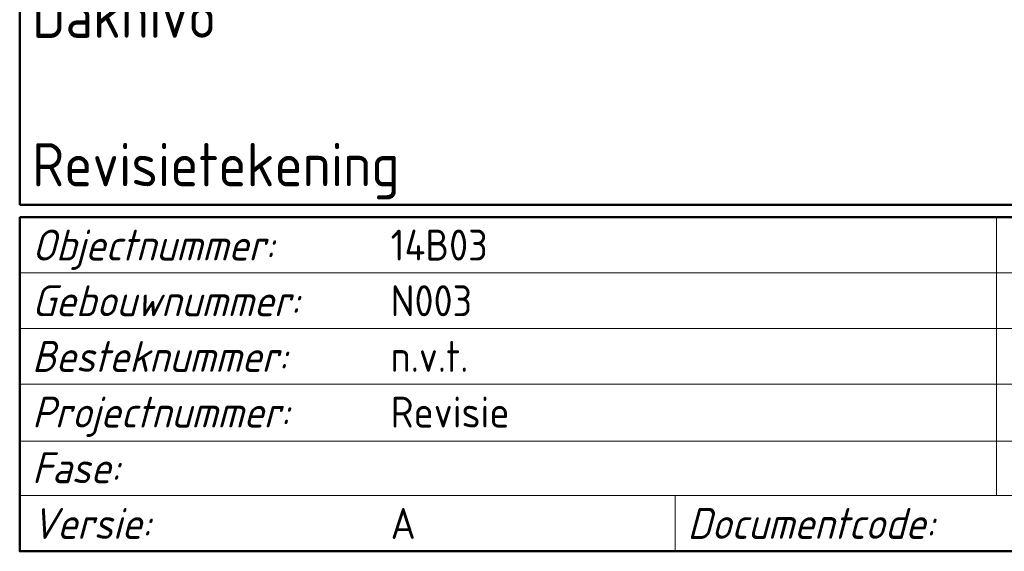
# Model space of a CAD drawing. Header units: millimetres. Extents: x -1609 to 2109, y 0 to 841.
# Tile 42 of 65: x 1941 to 2021, y 42 to 84. Entities that reach past the tile are written whole.
import ezdxf

# ---------------------------------------------------------------- set-up
doc = ezdxf.new("R2010")
doc.units = ezdxf.units.MM
doc.layers.add('RVB_ALG_TEKENBLAD_ALGEMEEN', color=2, linetype='Continuous')
doc.styles.add('RVB_TXT', font='isocp.shx')

# ---------------------------------------------------------------- blocks, each defined once
blk = doc.blocks.new('*U27')
at = {"color": 4, "linetype": 'Continuous', "lineweight": 50, "transparency": 16777216}
for points in [[(-168, 69.5), (-10, 69.5), (-10, 116), (-168, 116)], [(-168, 68.5), (-10, 68.5), (-10, 41.5), (-168, 41.5)]]:
    blk.add_lwpolyline(points, close=True, dxfattribs=at)
at = {"color": 1, "linetype": 'Continuous', "lineweight": 18, "transparency": 16777216}
for points in [[(-89, 68.5), (-89, 46)], [(-168, 64), (-10, 64)], [(-168, 59.5), (-10, 59.5)], [(-168, 55), (-10, 55)], [(-168, 50.4), (-10, 50.4)], [(-168, 46), (-10, 46)], [(-115, 46), (-115, 41.5)]]:
    blk.add_lwpolyline(points, dxfattribs=at)
at = {"color": 2, "linetype": 'Continuous', "lineweight": 25, "transparency": 16777216, "style": 'RVB_TXT', "oblique": 15}
for s, p in [('Objectnummer:', (-167, 65)), ('Gebouwnummer:', (-167, 60.5)), ('Besteknummer:', (-167, 56)), ('Projectnummer:', (-167, 51.5)), ('Fase:', (-167, 47)), ('Versie:', (-167, 42.5))]:
    blk.add_text(s, height=2.5, dxfattribs=at).set_placement(p)
blk.add_text('Documentcode:', height=2.5, rotation=360, dxfattribs=at).set_placement((-114, 42.5))
at = {"color": 3, "linetype": 'Continuous', "lineweight": 35, "transparency": 16777216, "style": 'RVB_TXT'}
for tag, p in [('RVB_PROJNAAM', (-167, 111.5)), ('RVB_PROJLOC', (-167, 105.5)), ('RVB_SPEC1', (-167, 95)), ('RVB_SPEC2', (-167, 89)), ('RVB_SPEC3', (-167, 83)), ('RVB_SPEC4', (-167, 77)), ('RVB_SPEC5', (-167, 71)), ('RVB_DISC1', (-20, 29.5))]:
    blk.add_attdef(tag, p, '', height=3.5, dxfattribs=at)
at = {"color": 2, "linetype": 'Continuous', "lineweight": 25, "transparency": 16777216, "style": 'RVB_TXT'}
for tag, p in [('RVB_OBJNR', (-138, 65)), ('RVB_AUTEUR', (-59, 65)), ('RVB_GEBNR', (-138, 60.5)), ('RVB_CONTROLE', (-59, 60.5)), ('RVB_BESTNR', (-138, 56)), ('RVB_DATUM', (-59, 56)), ('RVB_PROJNR', (-138, 51.5)), ('RVB_SCHAAL', (-59, 51.5)), ('RVB_FASE', (-138, 47)), ('RVB_FORM', (-59, 47)), ('RVB_VERSIE', (-138, 42.5)), ('RVB_DOCUMENTCODE', (-88, 42.5))]:
    blk.add_attdef(tag, p, '', height=2.5, dxfattribs=at)
at = {"color": 200, "linetype": 'Continuous', "transparency": 16777216, "style": 'RVB_TXT', "flags": 1}
for tag, p in [('RVB_ICODE', (-48.5, 42.5)), ('RVB_BOUWLAAG', (-28.75, 42.5))]:
    blk.add_attdef(tag, p, '', height=2.5, dxfattribs=at)
at = {"color": 4, "linetype": 'Continuous', "lineweight": 50, "transparency": 16777216, "style": 'RVB_TXT'}
blk.add_attdef('RVB_DISC', (-48.5, 29.5), '', height=5, dxfattribs=at)

msp = doc.modelspace()

# ---------------------------------------------------------------- block references
at = {"layer": 'RVB_ALG_TEKENBLAD_ALGEMEEN', "transparency": 16777216}
ref = msp.add_blockref('*U27', (2109, 0), dxfattribs=at)
ref.add_attrib('RVB_SPEC3', 'Daknivo', (1942, 83), dxfattribs={"layer": '0', "color": 3, "linetype": 'Continuous', "lineweight": 35, "transparency": 16777216, "height": 3.5, "style": 'RVB_TXT'})
ref.add_attrib('RVB_SPEC5', 'Revisietekening', (1942, 71), dxfattribs={"layer": '0', "color": 3, "linetype": 'Continuous', "lineweight": 35, "transparency": 16777216, "height": 3.5, "style": 'RVB_TXT'})
ref.add_attrib('RVB_OBJNR', '14B03', (1971, 65), dxfattribs={"layer": '0', "color": 2, "linetype": 'Continuous', "lineweight": 25, "transparency": 16777216, "height": 2.5, "style": 'RVB_TXT'})
ref.add_attrib('RVB_GEBNR', 'N003', (1971, 60.5), dxfattribs={"layer": '0', "color": 2, "linetype": 'Continuous', "lineweight": 25, "transparency": 16777216, "height": 2.5, "style": 'RVB_TXT'})
ref.add_attrib('RVB_BESTNR', 'n.v.t.', (1971, 56), dxfattribs={"layer": '0', "color": 2, "linetype": 'Continuous', "lineweight": 25, "transparency": 16777216, "height": 2.5, "style": 'RVB_TXT'})
ref.add_attrib('RVB_PROJNR', 'Revisie', (1971, 51.5), dxfattribs={"layer": '0', "color": 2, "linetype": 'Continuous', "lineweight": 25, "transparency": 16777216, "height": 2.5, "style": 'RVB_TXT'})
ref.add_attrib('RVB_VERSIE', 'A', (1971, 42.5), dxfattribs={"layer": '0', "color": 2, "linetype": 'Continuous', "lineweight": 25, "transparency": 16777216, "height": 2.5, "style": 'RVB_TXT'})

doc.saveas('drawing.dxf')
